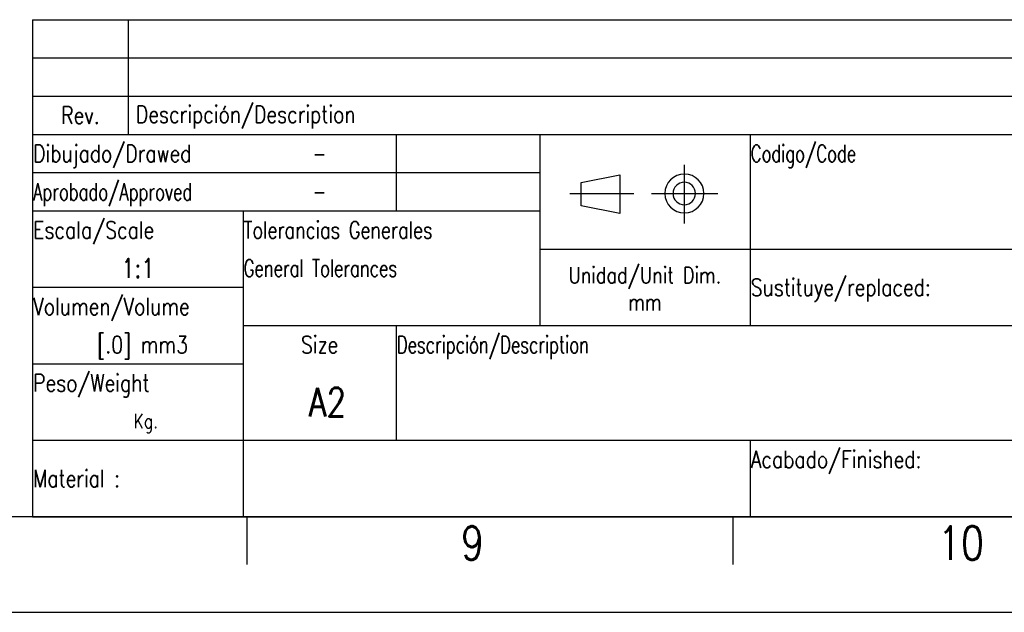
# Model space of a CAD drawing. Extents: x 0 to 594, y 0 to 420.
# Tile 7 of 16: x 408 to 511, y 0 to 62. Entities that reach past the tile are written whole.
import ezdxf

# ---------------------------------------------------------------- set-up
doc = ezdxf.new("R2010")
doc.units = 0
doc.header["$LTSCALE"] = 32.67
doc.layers.get('0').update_dxf_attribs({"linetype": 'CONTINUOUS'})
doc.styles.get("Standard").update_dxf_attribs({"font": 'SIMPLEX.SHX', "width": 0.8})
doc.styles.add('TEXTSTYLE_2', font='SIMPLEX.SHX', dxfattribs={"width": 0.7})
doc.styles.add('TEXTSTYLE_3', font='SIMPLEX.SHX', dxfattribs={"width": 0.75})

msp = doc.modelspace()

# ---------------------------------------------------------------- linework, layer by layer
at = {"color": 7}
for p, q in [((409, 62), (584, 62)), ((409, 62), (409, 50)), ((419, 62), (419, 50)), ((409, 58), (584, 58)), ((409, 54), (584, 54)), ((409, 50), (584, 50)), ((409, 50), (584, 50)), ((409, 50), (409, 10)), ((447, 50), (447, 42)), ((462, 50), (462, 30)), ((484, 50), (484, 30)), ((409, 46), (462, 46)), ((466.319, 44.962), (470.369, 45.772)), ((470.369, 45.772), (470.369, 41.722)), ((466.319, 42.532), (466.319, 44.962)), ((470.369, 41.722), (466.319, 42.532)), ((409, 42), (462, 42)), ((431, 42), (431, 10)), ((462, 38), (536, 38)), ((409, 34), (431, 34)), ((431, 30), (584, 30)), ((447, 30), (447, 18)), ((409, 26), (431, 26)), ((409, 18), (584, 18)), ((484, 18), (484, 10)), ((584, 10), (25, 10)), ((409, 10), (584, 10)), ((431.4, 10), (431.4, 5)), ((482.2, 10), (482.2, 5)), ((0, 0), (594, 0))]:
    msp.add_line(p, q, dxfattribs=at)
at = {"color": 8}
for p, q in [((477.111, 46.822), (477.111, 40.682)), ((465.162, 43.815), (471.832, 43.815)), ((473.677, 43.815), (480.607, 43.815))]:
    msp.add_line(p, q, dxfattribs=at)
at = {"color": 7}
for centre, radius, start, end in [((477.128, 43.815), 2.038, 180.00814, 179.99186), ((477.111, 43.808), 1.177, 180.47907, 179.52093)]:
    msp.add_arc(centre, radius, start, end, dxfattribs=at)

# ---------------------------------------------------------------- texts
for s, insert, char_height, width, attachment_point in [('Rev. ', (414, 52.9), 1.8, 7.2, 2), ('Descripción/Description ', (419.8, 53), 1.8, 34.56, 1), ('Dibujado/Drawed', (409.062, 48.9), 1.8, 21.6, 1), ('Escala/Scale', (409.062, 40.9), 1.8, 17.28, 1), ('Unidad/Unit Dim.\\Pmm', (473, 36.125), 1.7, 21.76, 2), ('Sustituye/replaced:', (484.062, 34.9), 1.8, 27.36, 1), ('Volumen/Volume ', (409.062, 32.9), 1.8, 21.6, 1), ('Size', (439, 28.9), 1.8, 5.76, 2), ('Peso/Weight', (409.062, 24.9), 1.8, 15.84, 1), (' A2', (439, 23.5), 3, 7.2, 2), ('Acabado/Finished:', (484.062, 16.9), 1.8, 24.48, 1), ('Material :', (409.062, 14.9), 1.8, 14.4, 1)]:
    msp.add_mtext(s, dxfattribs=dict(at, insert=insert, char_height=char_height, width=width, attachment_point=attachment_point))
at = {"color": 7, "char_height": 1.8, "attachment_point": 1}
for s, insert, width, style in [('Codigo/Code', (484.062, 48.9), 13.86, 'TEXTSTYLE_2'), ('Aprobado/Approved', (409.062, 44.9), 21.42, 'TEXTSTYLE_2'), ('Tolerancias Generales', (431.062, 40.9), 28.35, 'TEXTSTYLE_3'), ('General Tolerances', (431.062, 36.9), 22.68, 'TEXTSTYLE_2'), ('Descripción/Description', (447.062, 28.9), 28.98, 'TEXTSTYLE_2')]:
    msp.add_mtext(s, dxfattribs=dict(at, insert=insert, width=width, style=style))
at = {"color": 8, "char_height": 1.8, "width": 2.7, "attachment_point": 2, "style": 'TEXTSTYLE_2'}
for insert in [(439, 48.9), (439, 44.9)]:
    msp.add_mtext('-{\\W0.8; }', dxfattribs=dict(at, insert=insert))
at = {"color": 8}
for s, insert, char_height, width, attachment_point in [('1:1', (420, 37), 2, 4.8, 2), (' [.0] mm3 ', (420, 28.9), 1.8, 14.4, 2), ('  Kg.', (420, 20.75), 1.5, 6, 2), ('9', (453.783, 9), 3.5, 2.8, 1), ('10', (503.632, 9), 3.5, 5.6, 1)]:
    msp.add_mtext(s, dxfattribs=dict(at, insert=insert, char_height=char_height, width=width, attachment_point=attachment_point))

doc.saveas('drawing.dxf')
